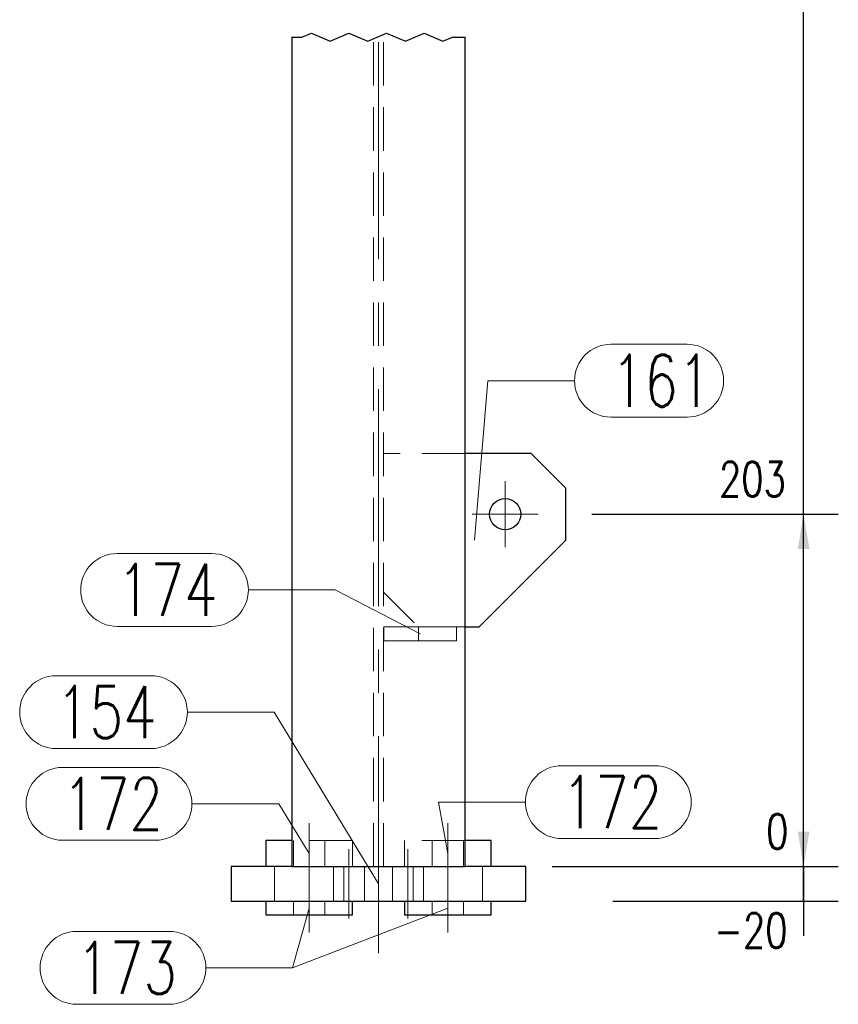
# Model space of a CAD drawing. Header units: millimetres. Extents: x -174 to 432, y 15762 to 16257.
# Tile 11 of 21: x 198 to 245, y 15883 to 15939. Entities that reach past the tile are written whole.
import ezdxf

# ---------------------------------------------------------------- set-up
doc = ezdxf.new("R2010")
doc.units = ezdxf.units.MM
doc.header["$LTSCALE"] = 10
doc.linetypes.add('HIDDEN', pattern=[0.375, 0.25, -0.125])
doc.linetypes.add('MITTE', pattern=[2, 1.25, -0.25, 0.25, -0.25])
doc.layers.get('Defpoints').update_dxf_attribs({"color": 1})
for name, color, linetype, lineweight in [('PS_DIM', 4, 'Continuous', 13), ('PS_Hidden', 2, 'HIDDEN', 9), ('PS_Mid', 5, 'MITTE', 15), ('PS_Pos', 1, 'Continuous', 15), ('PS_Shape', 161, 'Continuous', 30), ('PS_SOLID', 7, 'Continuous', 30)]:
    doc.layers.add(name, color=color, linetype=linetype, lineweight=lineweight)
doc.styles.add('simplex', font='simplex.shx', dxfattribs={"width": 0.75})
doc.dimstyles.new('1_10_GŁ_DS1-LS10', dxfattribs={"dimtxt": 2, "dimasz": 2, "dimexe": 2, "dimexo": 5, "dimgap": 1, "dimtad": 1, "dimjust": 4, "dimdec": 0, "dimlfac": 10, "dimtxsty": 'simplex', "dimblk1": 'NONE', "dimsah": 1, "dimcen": 2, "dimclrd": 256, "dimclre": 256, "dimclrt": 3, "dimadec": 1, "dimazin": 0, "dimtfac": 1, "dimtdec": 0, "dimtmove": 2, "dimatfit": 3, "dimfxl": 1, "dimarcsym": 0})

# ---------------------------------------------------------------- blocks, each defined once
blk = doc.blocks.new('*D78')
at = {"layer": 'Defpoints', "color": 0, "transparency": 16777216}
for p in [(223.843, 15890.476), (227.343, 15890.476), (243.343, 15890.476)]:
    blk.add_point(p, dxfattribs=at)
at = {"layer": 'PS_DIM', "lineweight": -2, "transparency": 16777216}
for p, q in [((243.343, 15892.476), (243.343, 15894.476)), ((228.843, 15890.476), (245.343, 15890.476)), ((232.343, 15890.476), (245.343, 15890.476)), ((243.343, 15890.476), (243.343, 15888.476))]:
    blk.add_line(p, q, dxfattribs=at)
at = {"layer": 'PS_DIM', "transparency": 16777216}
blk.add_solid([(243.01, 15892.476), (243.676, 15892.476), (243.343, 15890.476)], dxfattribs=at)
at = {"layer": 'PS_DIM', "color": 3, "transparency": 16777216, "insert": (241.823, 15892.496), "char_height": 2, "attachment_point": 5, "rotation": 0.0573, "style": 'simplex'}
blk.add_mtext('0', dxfattribs=at)
blk = doc.blocks.new('_None')
blk = doc.blocks.new('*D79')
at = {"layer": 'Defpoints', "color": 0, "transparency": 16777216}
for p in [(226.143, 15910.776), (243.343, 15910.776), (223.843, 15890.476)]:
    blk.add_point(p, dxfattribs=at)
at = {"layer": 'PS_DIM', "lineweight": -2, "transparency": 16777216}
for p, q in [((231.143, 15910.776), (245.343, 15910.776)), ((243.343, 15890.476), (243.343, 15908.776)), ((228.843, 15890.476), (245.343, 15890.476))]:
    blk.add_line(p, q, dxfattribs=at)
at = {"layer": 'PS_DIM', "transparency": 16777216}
blk.add_solid([(243.01, 15908.776), (243.676, 15908.776), (243.343, 15910.776)], dxfattribs=at)
at = {"layer": 'PS_DIM', "color": 3, "transparency": 16777216, "insert": (240.395, 15912.796), "char_height": 2, "attachment_point": 5, "rotation": 0.0573, "style": 'simplex'}
blk.add_mtext('203', dxfattribs=at)
blk = doc.blocks.new('*D80')
at = {"layer": 'Defpoints', "color": 0, "transparency": 16777216}
for p in [(226.143, 15967.776), (243.343, 15967.776), (223.843, 15890.476)]:
    blk.add_point(p, dxfattribs=at)
at = {"layer": 'PS_DIM', "lineweight": -2, "transparency": 16777216}
for p, q in [((231.143, 15967.776), (245.343, 15967.776)), ((243.343, 15890.476), (243.343, 15965.776)), ((228.843, 15890.476), (245.343, 15890.476))]:
    blk.add_line(p, q, dxfattribs=at)
at = {"layer": 'PS_DIM', "transparency": 16777216}
blk.add_solid([(243.01, 15965.776), (243.676, 15965.776), (243.343, 15967.776)], dxfattribs=at)
at = {"layer": 'PS_DIM', "color": 3, "transparency": 16777216, "insert": (239.68, 15969.796), "char_height": 2, "attachment_point": 5, "rotation": 0.0573, "style": 'simplex'}
blk.add_mtext('2757', dxfattribs=at)
blk = doc.blocks.new('*D81')
at = {"layer": 'Defpoints', "color": 0, "transparency": 16777216}
for p in [(226.143, 16038.576), (243.343, 16038.576), (223.843, 15890.476)]:
    blk.add_point(p, dxfattribs=at)
at = {"layer": 'PS_DIM', "lineweight": -2, "transparency": 16777216}
for p, q in [((231.143, 16038.576), (245.343, 16038.576)), ((243.343, 15890.476), (243.343, 16036.576)), ((228.843, 15890.476), (245.343, 15890.476))]:
    blk.add_line(p, q, dxfattribs=at)
at = {"layer": 'PS_DIM', "transparency": 16777216}
blk.add_solid([(243.01, 16036.576), (243.676, 16036.576), (243.343, 16038.576)], dxfattribs=at)
at = {"layer": 'PS_DIM', "color": 3, "transparency": 16777216, "insert": (239.68, 16040.596), "char_height": 2, "attachment_point": 5, "rotation": 0.0573, "style": 'simplex'}
blk.add_mtext('4065', dxfattribs=at)
blk = doc.blocks.new('*D82')
at = {"layer": 'Defpoints', "color": 0, "transparency": 16777216}
for p in [(226.143, 16095.576), (243.343, 16095.576), (223.843, 15890.476)]:
    blk.add_point(p, dxfattribs=at)
at = {"layer": 'PS_DIM', "lineweight": -2, "transparency": 16777216}
for p, q in [((231.143, 16095.576), (245.343, 16095.576)), ((243.343, 15890.476), (243.343, 16093.576)), ((228.843, 15890.476), (245.343, 15890.476))]:
    blk.add_line(p, q, dxfattribs=at)
at = {"layer": 'PS_DIM', "transparency": 16777216}
blk.add_solid([(243.01, 16093.576), (243.676, 16093.576), (243.343, 16095.576)], dxfattribs=at)
at = {"layer": 'PS_DIM', "color": 3, "transparency": 16777216, "insert": (239.68, 16097.596), "char_height": 2, "attachment_point": 5, "rotation": 0.0573, "style": 'simplex'}
blk.add_mtext('6883', dxfattribs=at)
blk = doc.blocks.new('*D83')
at = {"layer": 'Defpoints', "color": 0, "transparency": 16777216}
for p in [(212.01, 16106.042), (243.343, 16106.042), (223.843, 15890.476)]:
    blk.add_point(p, dxfattribs=at)
at = {"layer": 'PS_DIM', "lineweight": -2, "transparency": 16777216}
for p, q in [((217.01, 16106.042), (245.343, 16106.042)), ((243.343, 15890.476), (243.343, 16104.042)), ((228.843, 15890.476), (245.343, 15890.476))]:
    blk.add_line(p, q, dxfattribs=at)
at = {"layer": 'PS_DIM', "transparency": 16777216}
blk.add_solid([(243.01, 16104.042), (243.676, 16104.042), (243.343, 16106.042)], dxfattribs=at)
at = {"layer": 'PS_DIM', "color": 3, "transparency": 16777216, "insert": (239.68, 16108.062), "char_height": 2, "attachment_point": 5, "rotation": 0.0573, "style": 'simplex'}
blk.add_mtext('6987', dxfattribs=at)
blk = doc.blocks.new('*D157')
at = {"layer": 'Defpoints', "color": 0, "transparency": 16777216}
for p in [(227.343, 15890.476), (243.343, 15890.476), (227.343, 15888.476)]:
    blk.add_point(p, dxfattribs=at)
at = {"layer": 'PS_DIM', "lineweight": -2, "transparency": 16777216}
for p, q in [((243.343, 15892.476), (243.343, 15894.476)), ((232.343, 15890.476), (245.343, 15890.476)), ((243.343, 15888.476), (243.343, 15890.476)), ((232.343, 15888.476), (245.343, 15888.476)), ((243.343, 15888.476), (243.343, 15886.476))]:
    blk.add_line(p, q, dxfattribs=at)
at = {"layer": 'PS_DIM', "transparency": 16777216}
blk.add_solid([(243.01, 15892.476), (243.676, 15892.476), (243.343, 15890.476)], dxfattribs=at)
at = {"layer": 'PS_DIM', "color": 3, "transparency": 16777216, "insert": (240.298, 15886.788), "char_height": 2, "attachment_point": 5, "rotation": 0.0573, "style": 'simplex'}
blk.add_mtext('-20', dxfattribs=at)
blk = doc.blocks.new('*X250')
at = {"color": 1}
for p, q in [((213.843, 15938.276), (214.431, 15938.276)), ((214.431, 15938.276), (214.973, 15938.505)), ((214.973, 15938.505), (216.057, 15938.047)), ((216.057, 15938.047), (217.14, 15938.505)), ((217.14, 15938.505), (218.224, 15938.047)), ((218.224, 15938.047), (219.308, 15938.505)), ((219.308, 15938.505), (220.391, 15938.047)), ((220.391, 15938.047), (221.475, 15938.505)), ((221.475, 15938.505), (222.558, 15938.047)), ((222.558, 15938.047), (223.1, 15938.276)), ((223.1, 15938.276), (223.843, 15938.276))]:
    blk.add_line(p, q, dxfattribs=at)
at = {"layer": 'PS_Hidden', "color": 2, "linetype": 'HIDDEN'}
for p, q in [((218.563, 15890.476), (218.563, 15938.276)), ((219.123, 15890.476), (219.123, 15938.276)), ((223.843, 15914.276), (219.123, 15914.276)), ((219.123, 15906.276), (221.123, 15904.276)), ((219.533, 15904.276), (219.143, 15904.276)), ((219.143, 15904.276), (219.143, 15903.476)), ((219.908, 15904.276), (219.533, 15904.276)), ((220.254, 15904.276), (219.908, 15904.276)), ((220.557, 15904.276), (220.254, 15904.276)), ((220.806, 15904.276), (220.557, 15904.276)), ((220.991, 15904.276), (220.806, 15904.276)), ((221.105, 15904.276), (220.991, 15904.276)), ((221.143, 15904.276), (221.105, 15904.276)), ((223.343, 15904.276), (221.143, 15904.276)), ((221.143, 15903.476), (221.143, 15904.276)), ((223.343, 15903.476), (223.343, 15904.276)), ((223.343, 15904.276), (223.843, 15904.276)), ((219.143, 15903.476), (219.533, 15903.476)), ((219.533, 15903.476), (219.908, 15903.476)), ((219.908, 15903.476), (220.254, 15903.476)), ((220.254, 15903.476), (220.557, 15903.476)), ((220.557, 15903.476), (220.806, 15903.476)), ((220.806, 15903.476), (220.991, 15903.476)), ((220.991, 15903.476), (221.105, 15903.476)), ((221.105, 15903.476), (221.143, 15903.476)), ((221.143, 15903.476), (223.343, 15903.476)), ((212.343, 15890.476), (212.343, 15891.976)), ((212.343, 15890.476), (212.343, 15891.976)), ((212.343, 15891.976), (213.843, 15891.976)), ((217.343, 15891.976), (213.843, 15891.976)), ((213.943, 15891.976), (213.943, 15890.476)), ((215.743, 15890.476), (215.743, 15891.976)), ((217.343, 15890.476), (217.343, 15891.976)), ((220.343, 15890.476), (220.343, 15891.976)), ((220.343, 15891.976), (220.343, 15890.476)), ((223.843, 15891.976), (220.343, 15891.976)), ((220.343, 15891.976), (220.343, 15890.476)), ((221.943, 15891.976), (221.943, 15890.476)), ((223.743, 15890.476), (223.743, 15891.976)), ((210.343, 15890.476), (210.343, 15888.476)), ((212.343, 15890.476), (213.843, 15890.476)), ((212.843, 15888.476), (212.843, 15890.476)), ((212.843, 15890.476), (213.111, 15890.476)), ((213.111, 15890.476), (213.843, 15890.476)), ((216.243, 15890.476), (216.243, 15888.476)), ((216.843, 15888.476), (216.843, 15890.476)), ((218.043, 15888.476), (218.043, 15890.476)), ((219.643, 15890.476), (219.643, 15888.476)), ((220.843, 15890.476), (220.843, 15888.476)), ((221.443, 15888.476), (221.443, 15890.476)), ((224.843, 15888.476), (224.843, 15890.476)), ((212.343, 15887.676), (212.343, 15888.476)), ((213.943, 15888.476), (213.943, 15887.676)), ((215.743, 15887.676), (215.743, 15888.476)), ((220.543, 15888.476), (220.343, 15888.476)), ((220.343, 15887.676), (220.343, 15888.476)), ((220.843, 15888.476), (220.543, 15888.476)), ((221.943, 15888.476), (221.943, 15887.676)), ((223.743, 15887.676), (223.743, 15888.476)), ((220.343, 15887.676), (221.943, 15887.676))]:
    blk.add_line(p, q, dxfattribs=at)
at = {"layer": 'PS_Mid', "color": 5, "linetype": 'MITTE'}
for p, q in [((218.843, 15885.476), (218.843, 15938.276)), ((226.143, 15912.676), (226.143, 15908.876)), ((228.043, 15910.776), (224.243, 15910.776)), ((214.843, 15889.476), (214.843, 15892.976)), ((214.843, 15889.476), (214.843, 15892.976)), ((222.843, 15889.476), (222.843, 15892.976)), ((222.843, 15889.476), (222.843, 15892.976)), ((214.843, 15891.476), (214.843, 15887.476)), ((214.843, 15891.476), (214.843, 15887.476)), ((217.143, 15891.476), (217.143, 15887.476)), ((217.143, 15891.476), (217.143, 15887.476)), ((220.543, 15891.476), (220.543, 15887.476)), ((220.543, 15891.476), (220.543, 15887.476)), ((222.843, 15891.476), (222.843, 15887.476)), ((222.843, 15891.476), (222.843, 15887.476)), ((214.843, 15886.676), (214.843, 15889.476)), ((214.843, 15886.676), (214.843, 15889.476)), ((222.843, 15886.676), (222.843, 15889.476)), ((222.843, 15886.676), (222.843, 15889.476))]:
    blk.add_line(p, q, dxfattribs=at)
at = {"layer": 'PS_SOLID', "color": 7, "linetype": 'Continuous'}
for p, q in [((213.843, 15938.276), (213.843, 15890.476)), ((223.843, 15890.476), (223.843, 15938.276)), ((226.143, 15914.276), (223.843, 15914.276)), ((227.643, 15914.276), (226.143, 15914.276)), ((229.643, 15912.276), (227.643, 15914.276)), ((229.643, 15909.276), (229.643, 15912.276)), ((224.643, 15904.276), (229.643, 15909.276)), ((223.843, 15904.276), (224.643, 15904.276)), ((213.843, 15891.976), (212.343, 15891.976)), ((212.343, 15891.976), (212.343, 15890.476)), ((225.343, 15891.976), (223.843, 15891.976)), ((225.343, 15890.476), (225.343, 15891.976)), ((210.343, 15890.476), (210.343, 15888.476)), ((213.843, 15890.476), (210.343, 15890.476)), ((213.843, 15890.476), (223.843, 15890.476)), ((227.343, 15890.476), (223.843, 15890.476)), ((227.343, 15888.476), (227.343, 15890.476)), ((210.343, 15888.476), (214.843, 15888.476)), ((212.343, 15888.476), (212.343, 15887.676)), ((214.843, 15888.476), (217.143, 15888.476)), ((217.143, 15888.476), (220.543, 15888.476)), ((217.343, 15887.676), (217.343, 15888.476)), ((220.343, 15888.476), (220.343, 15887.676)), ((220.543, 15888.476), (222.843, 15888.476)), ((222.843, 15888.476), (227.343, 15888.476)), ((225.343, 15887.676), (225.343, 15888.476)), ((212.343, 15887.676), (214.843, 15887.676)), ((214.843, 15887.676), (217.343, 15887.676)), ((220.343, 15887.676), (222.843, 15887.676)), ((222.843, 15887.676), (225.343, 15887.676))]:
    blk.add_line(p, q, dxfattribs=at)
at = {"layer": 'PS_SOLID', "color": 7}
blk.add_circle((226.143, 15910.776), 0.9, dxfattribs=at)
blk = doc.blocks.new('*X258')
at = {"color": 1}
for p, q in [((203.779, 15908.511), (209.243, 15908.511)), ((211.343, 15906.411), (216.343, 15906.411)), ((221.243, 15903.876), (216.343, 15906.411)), ((203.779, 15904.311), (209.243, 15904.311))]:
    blk.add_line(p, q, dxfattribs=at)
for centre, start, end in [((203.779, 15906.411), 90, 270), ((209.243, 15906.411), 270, 90)]:
    blk.add_arc(centre, 2.1, start, end, dxfattribs=at)
at = {"color": 2, "style": 'simplex', "width": 0.75}
blk.add_text('174', height=3, dxfattribs=at).set_placement((203.779, 15904.911))
blk = doc.blocks.new('*X259')
at = {"color": 1}
for p, q in [((229.409, 15896.282), (234.766, 15896.282)), ((222.843, 15891.226), (222.309, 15894.182)), ((222.309, 15894.182), (227.309, 15894.182)), ((229.409, 15892.082), (234.766, 15892.082))]:
    blk.add_line(p, q, dxfattribs=at)
for centre, start, end in [((229.409, 15894.182), 90, 270), ((234.766, 15894.182), 270, 90)]:
    blk.add_arc(centre, 2.1, start, end, dxfattribs=at)
at = {"color": 2, "style": 'simplex', "width": 0.75}
blk.add_text('172', height=3, dxfattribs=at).set_placement((229.409, 15892.682))
blk = doc.blocks.new('*X260')
at = {"color": 1}
for p, q in [((229.409, 15896.282), (234.766, 15896.282)), ((222.843, 15891.226), (222.309, 15894.182)), ((222.309, 15894.182), (227.309, 15894.182)), ((229.409, 15892.082), (234.766, 15892.082))]:
    blk.add_line(p, q, dxfattribs=at)
for centre, start, end in [((229.409, 15894.182), 90, 270), ((234.766, 15894.182), 270, 90)]:
    blk.add_arc(centre, 2.1, start, end, dxfattribs=at)
at = {"color": 2, "style": 'simplex', "width": 0.75}
blk.add_text('172', height=3, dxfattribs=at).set_placement((229.409, 15892.682))
blk = doc.blocks.new('*X261')
at = {"color": 1}
for p, q in [((200.633, 15896.181), (205.99, 15896.181)), ((208.09, 15894.081), (213.09, 15894.081)), ((214.843, 15891.226), (213.09, 15894.081)), ((200.633, 15891.981), (205.99, 15891.981))]:
    blk.add_line(p, q, dxfattribs=at)
for centre, start, end in [((200.633, 15894.081), 90, 270), ((205.99, 15894.081), 270, 90)]:
    blk.add_arc(centre, 2.1, start, end, dxfattribs=at)
at = {"color": 2, "style": 'simplex', "width": 0.75}
blk.add_text('172', height=3, dxfattribs=at).set_placement((200.633, 15892.581))
blk = doc.blocks.new('*X262')
at = {"color": 1}
for p, q in [((200.633, 15896.181), (205.99, 15896.181)), ((208.09, 15894.081), (213.09, 15894.081)), ((214.843, 15891.226), (213.09, 15894.081)), ((200.633, 15891.981), (205.99, 15891.981))]:
    blk.add_line(p, q, dxfattribs=at)
for centre, start, end in [((200.633, 15894.081), 90, 270), ((205.99, 15894.081), 270, 90)]:
    blk.add_arc(centre, 2.1, start, end, dxfattribs=at)
at = {"color": 2, "style": 'simplex', "width": 0.75}
blk.add_text('172', height=3, dxfattribs=at).set_placement((200.633, 15892.581))
blk = doc.blocks.new('*X263')
at = {"color": 1}
for p, q in [((200.264, 15901.469), (205.729, 15901.469)), ((207.829, 15899.369), (212.829, 15899.369)), ((218.843, 15889.476), (212.829, 15899.369)), ((200.264, 15897.269), (205.729, 15897.269))]:
    blk.add_line(p, q, dxfattribs=at)
for centre, start, end in [((200.264, 15899.369), 90, 270), ((205.729, 15899.369), 270, 90)]:
    blk.add_arc(centre, 2.1, start, end, dxfattribs=at)
at = {"color": 2, "style": 'simplex', "width": 0.75}
blk.add_text('154', height=3, dxfattribs=at).set_placement((200.264, 15897.869))
blk = doc.blocks.new('*X264')
at = {"color": 1}
for p, q in [((222.843, 15888.076), (213.896, 15884.629)), ((201.438, 15886.729), (206.796, 15886.729)), ((208.896, 15884.629), (213.896, 15884.629)), ((201.438, 15882.529), (206.796, 15882.529))]:
    blk.add_line(p, q, dxfattribs=at)
for centre, start, end in [((201.438, 15884.629), 90, 270), ((206.796, 15884.629), 270, 90)]:
    blk.add_arc(centre, 2.1, start, end, dxfattribs=at)
at = {"color": 2, "style": 'simplex', "width": 0.75}
blk.add_text('173', height=3, dxfattribs=at).set_placement((201.438, 15883.129))
blk = doc.blocks.new('*X265')
at = {"color": 1}
for p, q in [((222.843, 15888.076), (213.896, 15884.629)), ((201.438, 15886.729), (206.796, 15886.729)), ((208.896, 15884.629), (213.896, 15884.629)), ((201.438, 15882.529), (206.796, 15882.529))]:
    blk.add_line(p, q, dxfattribs=at)
for centre, start, end in [((201.438, 15884.629), 90, 270), ((206.796, 15884.629), 270, 90)]:
    blk.add_arc(centre, 2.1, start, end, dxfattribs=at)
at = {"color": 2, "style": 'simplex', "width": 0.75}
blk.add_text('173', height=3, dxfattribs=at).set_placement((201.438, 15883.129))
blk = doc.blocks.new('*X266')
at = {"color": 1}
for p, q in [((214.843, 15888.076), (213.896, 15884.629)), ((201.438, 15886.729), (206.796, 15886.729)), ((208.896, 15884.629), (213.896, 15884.629)), ((201.438, 15882.529), (206.796, 15882.529))]:
    blk.add_line(p, q, dxfattribs=at)
for centre, start, end in [((201.438, 15884.629), 90, 270), ((206.796, 15884.629), 270, 90)]:
    blk.add_arc(centre, 2.1, start, end, dxfattribs=at)
at = {"color": 2, "style": 'simplex', "width": 0.75}
blk.add_text('173', height=3, dxfattribs=at).set_placement((201.438, 15883.129))
blk = doc.blocks.new('*X267')
at = {"color": 1}
for p, q in [((214.843, 15888.076), (213.896, 15884.629)), ((201.438, 15886.729), (206.796, 15886.729)), ((208.896, 15884.629), (213.896, 15884.629)), ((201.438, 15882.529), (206.796, 15882.529))]:
    blk.add_line(p, q, dxfattribs=at)
for centre, start, end in [((201.438, 15884.629), 90, 270), ((206.796, 15884.629), 270, 90)]:
    blk.add_arc(centre, 2.1, start, end, dxfattribs=at)
at = {"color": 2, "style": 'simplex', "width": 0.75}
blk.add_text('173', height=3, dxfattribs=at).set_placement((201.438, 15883.129))
blk = doc.blocks.new('*X268')
at = {"color": 1}
for p, q in [((232.241, 15920.567), (236.633, 15920.567)), ((224.383, 15909.276), (225.141, 15918.467)), ((225.141, 15918.467), (230.141, 15918.467)), ((232.241, 15916.367), (236.633, 15916.367))]:
    blk.add_line(p, q, dxfattribs=at)
for centre, start, end in [((232.241, 15918.467), 90, 270), ((236.633, 15918.467), 270, 90)]:
    blk.add_arc(centre, 2.1, start, end, dxfattribs=at)
at = {"color": 2, "style": 'simplex', "width": 0.75}
blk.add_text('161', height=3, dxfattribs=at).set_placement((232.241, 15916.967))

msp = doc.modelspace()

# ---------------------------------------------------------------- block references
at = {"layer": 'PS_Pos'}
for name in ['*X268', '*X258', '*X263', '*X261', '*X262', '*X259', '*X260', '*X264', '*X265', '*X266', '*X267']:
    msp.add_blockref(name, (0, 0), dxfattribs=at)
at = {"layer": 'PS_Shape', "color": 66}
msp.add_blockref('*X250', (0, 0), dxfattribs=at)

# ---------------------------------------------------------------- dimensions: what is measured, and where the dimension line sits
at = {"layer": 'PS_DIM'}
for base, p1, p2, text, picture, middle in [((243.343, 16106.042), (223.843, 15890.476), (212.01, 16106.042), '6987', '*D83', (239.68, 16108.062)), ((243.343, 16095.576), (223.843, 15890.476), (226.143, 16095.576), '6883', '*D82', (239.68, 16097.596)), ((243.343, 16038.576), (223.843, 15890.476), (226.143, 16038.576), '4065', '*D81', (239.68, 16040.596)), ((243.343, 15967.776), (223.843, 15890.476), (226.143, 15967.776), '2757', '*D80', (239.68, 15969.796)), ((243.343, 15890.476), (227.343, 15888.476), (227.343, 15890.476), '-20', '*D157', (240.298, 15886.788))]:
    dim = msp.add_linear_dim(base=base, p1=p1, p2=p2, angle=90, text=text, dimstyle='1_10_GŁ_DS1-LS10', dxfattribs=at)
    dim.commit()
    dim.dimension.update_dxf_attribs({"geometry": picture, "text_midpoint": middle, "dimtype": 128, "text_rotation": 0.0573})
for base, p1, p2, picture, middle, turn in [((243.343, 15910.776), (223.843, 15890.476), (226.143, 15910.776), '*D79', (240.395, 15912.796), 0.0573), ((243.343104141, 15890.476219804), (223.843104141, 15890.476219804), (227.343104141, 15890.476219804), '*D78', (241.823104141, 15892.496219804), 0.05729578)]:
    dim = msp.add_linear_dim(base=base, p1=p1, p2=p2, angle=90, dimstyle='1_10_GŁ_DS1-LS10', dxfattribs=at)
    dim.commit()
    dim.dimension.update_dxf_attribs({"geometry": picture, "text_midpoint": middle, "dimtype": 128, "text_rotation": turn})

doc.saveas('drawing.dxf')
